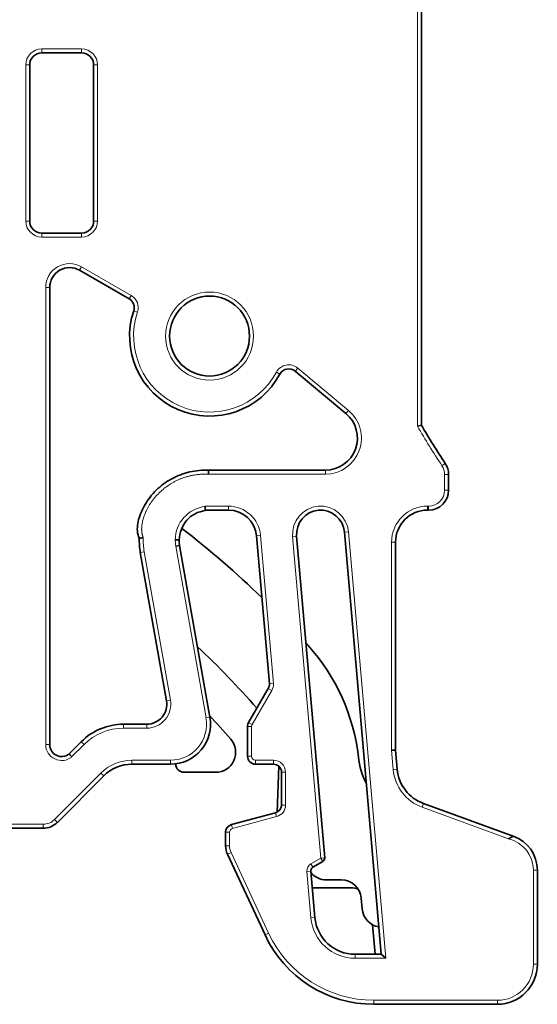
# Model space of a CAD drawing. Header units: millimetres. Extents: x 6 to 292, y 26 to 225.
# Tile 24 of 26: x 235 to 248, y 103 to 128. Entities that reach past the tile are written whole.
import ezdxf

# ---------------------------------------------------------------- set-up
doc = ezdxf.new("R2010")
doc.units = ezdxf.units.MM
doc.layers.add('可见', color=7, linetype='Continuous')
doc.layers.add('相切', color=7, linetype='Continuous')
doc.layers.add('尺寸层', color=5, linetype='Continuous', lineweight=13)

# ---------------------------------------------------------------- blocks, each defined once
blk = doc.blocks.new('SE4')
at = {"layer": '可见', "color": 7, "linetype": 'Continuous', "lineweight": 35}
for p, q in [((245.081, 131.645), (245.081, 117.649)), ((235.581, 126.953), (236.581, 126.953)), ((235.281, 122.753), (235.281, 126.653)), ((236.881, 126.653), (236.881, 122.753)), ((236.581, 122.453), (235.581, 122.453)), ((237.772, 120.807), (236.531, 121.523)), ((235.781, 109.669), (235.781, 121.09)), ((241.921, 119.001), (243.192, 117.941)), ((245.081, 117.649), (244.981, 117.622)), ((239.755, 116.527), (242.679, 116.527)), ((245.762, 116.417), (245.762, 116.027)), ((239.673, 115.527), (240.257, 115.527)), ((245.262, 115.527), (245.234, 115.527)), ((243.154, 114.979), (244.078, 104.427)), ((241.277, 111.19), (240.954, 114.888)), ((242.662, 106.839), (241.959, 114.874)), ((244.434, 114.727), (244.434, 109.527)), ((238.702, 110.763), (238.048, 114.469)), ((238.934, 114.629), (239.033, 114.646)), ((239.033, 114.646), (239.79, 110.35)), ((240.758, 110.222), (241.251, 111.072)), ((238.21, 110.177), (237.63, 110.177)), ((240.731, 109.377), (240.731, 110.122)), ((236.569, 109.737), (236.265, 109.433)), ((244.434, 109.527), (244.476, 109.05)), ((238.805, 109.177), (237.84, 109.177)), ((238.937, 109.177), (238.937, 109.185)), ((241.381, 109.177), (240.931, 109.177)), ((241.51, 109.129), (241.47, 107.978)), ((237.133, 108.884), (235.973, 107.723)), ((239.934, 108.977), (239.137, 108.977)), ((241.581, 108.157), (241.581, 108.977)), ((245.13, 108.198), (247.378, 107.379)), ((240.329, 107.668), (241.432, 107.964)), ((235.619, 107.577), (234.319, 107.577)), ((240.181, 107.137), (240.181, 107.475)), ((247.262, 107.315), (247.378, 107.379)), ((241.168, 104.909), (240.227, 106.926)), ((242.612, 106.743), (242.366, 106.601)), ((242.316, 106.506), (242.418, 105.348)), ((247.981, 106.53), (247.981, 104.177)), ((242.353, 106.088), (243.32, 106.088)), ((243.076, 106.288), (242.701, 106.288)), ((243.574, 105.831), (243.597, 105.561)), ((243.859, 105.164), (243.923, 104.427)), ((243.423, 104.427), (244.078, 104.427)), ((244.187, 104.327), (244.078, 104.427)), ((246.981, 103.177), (243.887, 103.177))]:
    blk.add_line(p, q, dxfattribs=at)
blk.add_circle((239.781, 119.877), 1, dxfattribs=at)
for centre, radius, start, end in [((235.581, 126.653), 0.3, 90, 180), ((236.581, 126.653), 0.3, 0, 90), ((235.581, 122.753), 0.3, 180, 270), ((236.581, 122.753), 0.3, 270, 0), ((236.281, 121.09), 0.5, 60, 180), ((237.647, 120.59), 0.25, 341.5128, 60), ((239.781, 119.877), 2, 161.5128, 331.6805), ((241.761, 118.809), 0.25, 50.1435, 151.6805), ((242.679, 117.327), 0.8, 270, 50.1435), ((262.331, 127.771), 20, 210.4027, 213.6315), ((245.262, 116.417), 0.5, 0, 33.6315), ((243.635, 116.427), 3.881, 178.5235, 179.9999), ((245.262, 116.027), 0.5, 270, 0), ((257.924, 115.534), 18.251, 179.7205, 180.0498), ((240.257, 114.827), 0.7, 5, 90), ((242.557, 114.927), 0.6, 5, 185), ((245.234, 114.727), 0.8, 90, 179.9999), ((224.285, 95.927), 24.2, 46.0228, 52.278), ((238.436, 112.873), 1.989, 99.0582, 102.0061), ((239.787, 114.776), 1.765, 178.6137, 189.9999), ((238.895, 112.367), 2.417, 86.987, 89.3582), ((239.787, 114.776), 0.765, 179.6508, 189.7547), ((224.285, 95.927), 22.2, 41.297, 46.8098), ((224.285, 95.927), 24.2, 42.0734, 42.2719), ((238.537, 108.792), 5, 6.4979, 42.0734), ((241.078, 111.172), 0.2, 329.8586, 5), ((238.21, 110.677), 0.5, 270, 9.9999), ((238.805, 110.177), 1, 270, 10.0004), ((224.285, 95.927), 21.2, 40.8885, 43.0291), ((237.63, 108.677), 1.5, 90, 135), ((240.931, 110.122), 0.2, 149.8586, 180), ((239.934, 109.477), 0.5, 270, 40.8885), ((236.081, 109.669), 0.3, 180, 307.8545), ((244.384, 105.36), 4.167, 89.3111, 90.6888), ((245.254, 117.37), 11.992, 221.4447, 221.9233), ((240.931, 109.377), 0.2, 180, 270), ((245.492, 109.584), 2, 186.4979, 206.6476), ((237.84, 108.177), 1, 90, 135), ((239.137, 109.177), 0.2, 180, 270), ((241.381, 108.977), 0.2, 0, 90), ((245.472, 109.137), 1, 185, 250), ((241.381, 108.157), 0.2, 285.012, 0), ((235.619, 108.077), 0.5, 270, 315), ((240.381, 107.475), 0.2, 105.012, 180), ((248.593, 105.187), 2.507, 118.9879, 122.1247), ((247.081, 106.53), 0.9, 0, 70.6727), ((240.681, 107.137), 0.5, 180, 205), ((242.562, 106.83), 0.1, 300.0197, 5), ((242.416, 106.514), 0.1, 120.0197, 185), ((242.701, 106.788), 0.5, 220.3708, 270), ((243.076, 105.788), 0.5, 5, 90), ((243.32, 105.588), 0.5, 69.1101, 90), ((243.423, 105.436), 1.01, 185, 270), ((244.095, 105.605), 0.5, 185, 261.0553), ((243.887, 106.177), 3, 205, 270), ((246.981, 104.177), 1, 270, 360)]:
    blk.add_arc(centre, radius, start, end, dxfattribs=at)
for points, knots in [([(238.022, 114.819), (237.97, 114.945), (237.958, 115.2), (238.105, 115.579), (238.345, 115.953), (238.656, 116.213), (238.863, 116.33), (239.013, 116.395), (239.073, 116.418), (239.172, 116.452), (239.397, 116.511), (239.595, 116.531), (239.755, 116.527)], [0, 0, 0, 0, 0.119743, 0.245494, 0.371245, 0.496996, 0.559871, 0.591309, 0.622747, 0.685622, 0.748498, 1, 1, 1, 1]), ([(239.673, 115.518), (239.496, 115.491), (239.157, 115.321), (239.032, 114.961), (239.022, 114.781)], [0, 0, 0, 0, 0.497, 1, 1, 1, 1])]:
    blk.add_open_spline(points, degree=3, knots=knots, dxfattribs=at)
at = {"layer": '相切', "color": 7, "linetype": 'Continuous', "lineweight": 13}
for p, q in [((244.981, 117.622), (244.981, 131.645)), ((236.581, 127.053), (235.581, 127.053)), ((235.581, 127.053), (235.581, 126.953)), ((236.581, 126.953), (236.581, 127.053)), ((235.181, 126.653), (235.181, 122.753)), ((235.181, 126.653), (235.281, 126.653)), ((236.881, 126.653), (236.981, 126.653)), ((236.981, 122.753), (236.981, 126.653)), ((235.181, 122.753), (235.281, 122.753)), ((236.881, 122.753), (236.981, 122.753)), ((235.581, 122.353), (235.581, 122.453)), ((235.581, 122.353), (236.581, 122.353)), ((236.581, 122.453), (236.581, 122.353)), ((236.581, 121.61), (236.531, 121.523)), ((236.581, 121.61), (237.822, 120.893)), ((235.681, 121.09), (235.681, 109.669)), ((235.781, 121.09), (235.681, 121.09)), ((237.772, 120.807), (237.822, 120.893)), ((237.884, 120.511), (237.979, 120.479)), ((241.541, 118.928), (241.453, 118.975)), ((241.921, 119.001), (241.986, 119.078)), ((243.256, 118.017), (241.986, 119.078)), ((243.256, 118.017), (243.192, 117.941)), ((245.595, 116.638), (245.678, 116.694)), ((239.754, 116.427), (242.679, 116.427)), ((242.679, 116.427), (242.679, 116.527)), ((245.662, 116.027), (245.662, 116.417)), ((245.662, 116.417), (245.762, 116.417)), ((245.662, 116.027), (245.762, 116.027)), ((239.673, 115.627), (240.257, 115.627)), ((240.257, 115.627), (240.257, 115.527)), ((245.234, 115.627), (245.262, 115.627)), ((245.234, 115.627), (245.234, 115.527)), ((245.262, 115.627), (245.262, 115.527)), ((243.254, 114.988), (243.154, 114.979)), ((244.187, 104.327), (243.254, 114.988)), ((241.053, 114.896), (240.954, 114.888)), ((241.053, 114.896), (241.377, 111.198)), ((241.859, 114.866), (241.959, 114.874)), ((241.859, 114.866), (242.562, 106.83)), ((244.334, 109.527), (244.334, 114.727)), ((244.334, 114.727), (244.434, 114.727)), ((238.147, 114.487), (238.048, 114.469)), ((238.8, 110.781), (238.147, 114.487)), ((238.934, 114.629), (239.692, 110.333)), ((241.338, 111.022), (240.844, 110.172)), ((241.338, 111.022), (241.251, 111.072)), ((241.377, 111.198), (241.277, 111.19)), ((238.8, 110.781), (238.702, 110.763)), ((239.692, 110.333), (239.79, 110.35)), ((237.63, 110.077), (237.63, 110.177)), ((238.21, 110.077), (237.63, 110.077)), ((238.21, 110.077), (238.21, 110.177)), ((240.831, 110.122), (240.731, 110.122)), ((240.844, 110.172), (240.758, 110.222)), ((240.831, 110.122), (240.831, 109.377)), ((235.681, 109.669), (235.781, 109.669)), ((236.64, 109.667), (236.331, 109.358)), ((236.64, 109.667), (236.569, 109.737)), ((244.376, 109.041), (244.334, 109.527)), ((237.84, 109.277), (237.84, 109.177)), ((238.805, 109.277), (237.84, 109.277)), ((238.805, 109.277), (238.805, 109.177)), ((240.831, 109.377), (240.731, 109.377)), ((240.931, 109.277), (241.381, 109.277)), ((240.931, 109.277), (240.931, 109.177)), ((241.381, 109.277), (241.381, 109.177)), ((244.376, 109.041), (244.476, 109.05)), ((237.063, 108.954), (235.902, 107.794)), ((237.063, 108.954), (237.133, 108.884)), ((241.681, 108.977), (241.581, 108.977)), ((241.681, 108.977), (241.681, 108.157)), ((241.681, 108.157), (241.581, 108.157)), ((245.096, 108.104), (245.13, 108.198)), ((247.262, 107.315), (245.096, 108.104)), ((235.902, 107.794), (235.973, 107.723)), ((241.458, 107.867), (240.355, 107.571)), ((241.458, 107.867), (241.432, 107.964)), ((235.619, 107.677), (234.319, 107.677)), ((235.619, 107.677), (235.619, 107.577)), ((240.355, 107.571), (240.329, 107.668)), ((240.281, 107.475), (240.181, 107.475)), ((240.281, 107.475), (240.281, 107.137)), ((247.26, 107.31), (247.262, 107.315)), ((240.281, 107.137), (240.181, 107.137)), ((240.318, 106.968), (240.227, 106.926)), ((240.318, 106.968), (241.259, 104.951)), ((242.562, 106.83), (242.316, 106.687)), ((242.562, 106.83), (242.662, 106.839)), ((242.562, 106.83), (242.612, 106.743)), ((242.316, 106.687), (242.366, 106.601)), ((242.217, 106.497), (242.316, 106.506)), ((242.217, 106.497), (242.318, 105.339)), ((247.881, 104.177), (247.881, 106.53)), ((247.881, 106.53), (247.981, 106.53)), ((242.318, 105.339), (242.418, 105.348)), ((241.259, 104.951), (241.168, 104.909)), ((243.423, 104.327), (243.423, 104.427)), ((243.423, 104.327), (244.187, 104.327)), ((247.881, 104.177), (247.981, 104.177)), ((243.887, 103.277), (246.981, 103.277)), ((243.887, 103.277), (243.887, 103.177)), ((246.981, 103.277), (246.981, 103.177))]:
    blk.add_line(p, q, dxfattribs=at)
blk.add_circle((239.781, 119.877), 1.1, dxfattribs=at)
for centre, radius, start, end in [((235.581, 126.653), 0.4, 90, 180), ((236.581, 126.653), 0.4, 0, 90), ((235.581, 122.753), 0.4, 180, 270), ((236.581, 122.753), 0.4, 270, 0), ((236.281, 121.09), 0.6, 60, 180), ((237.647, 120.59), 0.35, 341.5128, 60), ((239.781, 119.877), 1.9, 161.5128, 331.6805), ((241.761, 118.809), 0.35, 50.1435, 151.6805), ((242.679, 117.327), 0.9, 270, 50.1435), ((262.331, 127.771), 20.1, 210.3252, 213.6315), ((245.262, 116.417), 0.4, 0, 33.6315), ((245.262, 116.027), 0.4, 270, 0), ((239.772, 114.775), 0.85, 96.673, 179.436), ((240.257, 114.827), 0.8, 5, 90), ((242.557, 114.927), 0.7, 5, 185), ((245.234, 114.727), 0.9, 90, 179.9999), ((239.787, 114.776), 1.665, 177.8863, 189.9999), ((239.787, 114.776), 0.865, 179.4799, 189.7547), ((241.078, 111.172), 0.3, 329.8586, 5), ((238.21, 110.677), 0.6, 270, 9.9999), ((238.805, 110.177), 0.9, 270, 10.0005), ((237.63, 108.677), 1.4, 90, 135), ((240.931, 110.122), 0.1, 149.8586, 180), ((236.081, 109.669), 0.4, 180, 308.8128), ((237.84, 108.177), 1.1, 90, 135), ((240.931, 109.377), 0.1, 180, 270), ((241.381, 108.977), 0.3, 0, 90), ((245.472, 109.137), 1.1, 185, 250), ((241.381, 108.157), 0.3, 285.012, 0), ((235.619, 108.077), 0.4, 270, 315), ((240.381, 107.475), 0.1, 105.012, 180), ((247.081, 106.53), 0.8, 0, 77.0177), ((240.681, 107.137), 0.4, 180, 205), ((242.416, 106.514), 0.2, 120.0197, 185), ((243.423, 105.436), 1.11, 185, 270), ((243.887, 106.177), 2.9, 205, 270), ((246.981, 104.177), 0.9, 270, 360)]:
    blk.add_arc(centre, radius, start, end, dxfattribs=at)
blk.add_open_spline([(239.754, 116.427), (239.051, 116.445), (238.557, 115.993), (238.299, 115.757), (238.179, 115.468), (238.019, 115.084), (238.123, 114.837)], degree=2, knots=[0, 0, 0, 0.5, 0.5, 0.75, 0.75, 1, 1, 1], dxfattribs=at)

msp = doc.modelspace()

# ---------------------------------------------------------------- block references
at = {"layer": '尺寸层'}
msp.add_blockref('SE4', (0, 0), dxfattribs=at)

doc.saveas('drawing.dxf')
